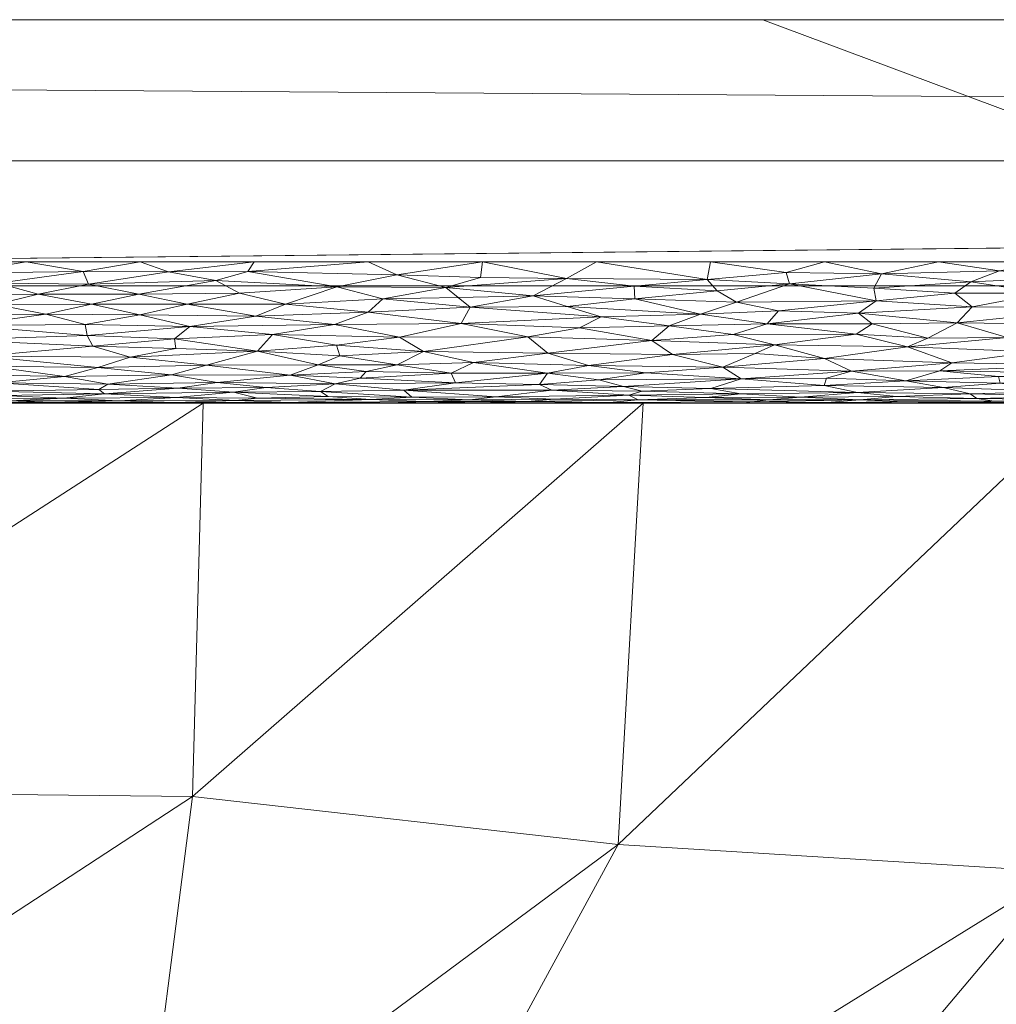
# Model space of a CAD drawing. Header units: millimetres. Extents: x -300 to 300, y 0 to 450.
# Tile 235 of 256: x 147 to 161, y 436 to 450. Entities that reach past the tile are written whole.
import ezdxf

# ---------------------------------------------------------------- set-up
doc = ezdxf.new("R2010")
doc.units = ezdxf.units.MM
doc.layers.add('A-GENM', color=13, linetype='Continuous')

# ---------------------------------------------------------------- blocks, each defined once
blk = doc.blocks.new('MODEL_CCAS0420-1080410R0 - MODEL_CCAS0420-1080410R0-453240-Preview')
at = {"layer": 'A-GENM', "lineweight": 9}
mesh = blk.add_polyface(dxfattribs=at)
corners = [(-296.159, -20, -110), (-295.657, -15.55, -110), (-294.177, -11.323, -110), (-291.793, -7.531, -110), (-288.625, -4.364, -110), (-284.831, -1.981, -110), (-280.602, -0.502, -110), (-276.147, 0, -110), (276.147, 0, -110), (280.596, -0.501, -110), (284.825, -1.978, -110), (288.619, -4.359, -110), (291.788, -7.525, -110), (294.174, -11.316, -110), (295.656, -15.545, -110), (296.159, -20, -110), (296.159, -426.171, -110), (295.658, -430.617, -110), (294.182, -434.842, -110), (291.802, -438.632, -110), (288.638, -441.797, -110), (284.848, -444.179, -110), (280.622, -445.657, -110), (276.171, -446.159, -110), (-276.171, -446.159, -110), (-280.617, -445.658, -110), (-284.842, -444.182, -110), (-288.632, -441.802, -110), (-291.797, -438.638, -110), (-294.179, -434.848, -110), (-295.657, -430.622, -110), (-296.159, -426.171, -110)]
mesh.append_faces([[corners[k] for k in face] for face in [(15, 12, 13, 14)]], dxfattribs={"vtx0": -1})
mesh.append_faces([[corners[k] for k in face] for face in [(16, 8, 15)]], dxfattribs={"vtx0": -1, "vtx1": -1})
mesh.append_faces([[corners[k] for k in face] for face in [(24, 31, 7, 8)]], dxfattribs={"vtx0": -1, "vtx1": -1, "vtx3": -1})
mesh.append_faces([[corners[k] for k in face] for face in [(31, 24, 25, 30), (18, 21, 22, 17), (17, 22, 23, 16)]], dxfattribs={"vtx0": -1, "vtx2": -1})
mesh.append_faces([[corners[k] for k in face] for face in [(0, 3, 4, 5), (0, 5, 6, 7)]], dxfattribs={"vtx0": -1, "vtx3": -1})
mesh.append_faces([[corners[k] for k in face] for face in [(28, 29, 27)]], dxfattribs={"vtx1": -1})
mesh.append_faces([[corners[k] for k in face] for face in [(25, 26, 30), (11, 12, 15, 10), (9, 10, 15, 8), (31, 0, 7)]], dxfattribs={"vtx1": -1, "vtx2": -1})
mesh.append_faces([[corners[k] for k in face] for face in [(23, 24, 8, 16)]], dxfattribs={"vtx1": -1, "vtx2": -1, "vtx3": -1})
mesh.append_faces([[corners[k] for k in face] for face in [(26, 27, 29, 30)]], dxfattribs={"vtx1": -1, "vtx3": -1})
mesh.append_faces([[corners[k] for k in face] for face in [(19, 20, 21, 18)]], dxfattribs={"vtx2": -1})
mesh.append_faces([[corners[k] for k in face] for face in [(0, 1, 2, 3)]], dxfattribs={"vtx3": -1})
mesh = blk.add_polyface(dxfattribs=at)
corners = [(-279.918, -2), (-292.651, -7.27), (-297.929, -20), (-297.929, -224.97), (-297.929, -429.94), (-292.661, -442.661), (-279.94, -447.929), (0, -447.929), (279.94, -447.929), (292.661, -442.661), (297.929, -429.94), (297.929, -224.97), (297.929, -20), (292.651, -7.27), (279.918, -2), (0, -2), (0, -3.5), (13.257, -3.5), (26.515, -3.5), (39.772, -3.5), (53.029, -3.5), (66.287, -3.5), (79.544, -3.5), (92.801, -3.5), (106.059, -3.5), (119.316, -3.5), (132.573, -3.5), (145.831, -3.5), (159.088, -3.5), (172.345, -3.5), (185.603, -3.5), (198.86, -3.5), (212.117, -3.5), (225.375, -3.5), (238.632, -3.5), (251.889, -3.5), (265.147, -3.5), (278.404, -3.5), (291.028, -7.487), (296.497, -19.511), (296.5, -32.769), (296.5, -46.026), (296.5, -59.283), (296.5, -72.541), (296.5, -85.798), (296.5, -99.055), (296.5, -112.313), (296.5, -125.57), (296.5, -138.827), (296.5, -152.085), (296.5, -165.342), (296.5, -178.599), (296.5, -191.857), (296.5, -205.114), (296.5, -218.371), (296.5, -231.629), (296.5, -244.886), (296.5, -258.143), (296.499, -271.401), (296.499, -284.658), (296.499, -297.915), (296.499, -311.173), (296.499, -324.43), (296.499, -337.687), (296.5, -350.945), (296.5, -364.202), (296.5, -377.459), (296.5, -390.717), (296.5, -403.974), (296.5, -417.231), (296.497, -430.489), (291.028, -442.513), (278.404, -446.5), (265.147, -446.5), (251.889, -446.5), (238.632, -446.5), (225.375, -446.5), (212.117, -446.5), (198.86, -446.5), (185.603, -446.5), (172.345, -446.5), (159.088, -446.5), (145.831, -446.5), (132.573, -446.5), (119.316, -446.5), (106.059, -446.5), (92.801, -446.5), (79.544, -446.5), (66.287, -446.5), (53.029, -446.5), (39.772, -446.5), (26.515, -446.5), (13.257, -446.5), (0, -446.5), (-12.926, -446.5), (-25.852, -446.5), (-38.777, -446.5), (-51.703, -446.5), (-64.629, -446.5), (-77.555, -446.5), (-90.48, -446.5), (-103.406, -446.5), (-116.332, -446.5), (-129.258, -446.5), (-142.183, -446.5), (-155.109, -446.5), (-168.035, -446.5), (-180.961, -446.5), (-193.887, -446.5), (-206.812, -446.5), (-219.738, -446.5), (-232.664, -446.5), (-245.59, -446.5), (-258.515, -446.5), (-271.441, -446.5), (-284.356, -445.968), (-294.544, -438.124), (-296.5, -425.35), (-296.5, -412.424), (-296.5, -399.498), (-296.5, -386.572), (-296.5, -373.646), (-296.5, -360.721), (-296.5, -347.795), (-296.499, -334.869), (-296.499, -321.943), (-296.499, -309.018), (-296.499, -296.092), (-296.499, -283.166), (-296.499, -270.24), (-296.5, -257.315), (-296.5, -244.389), (-296.5, -231.463), (-296.5, -218.537), (-296.5, -205.611), (-296.5, -192.686), (-296.5, -179.76), (-296.5, -166.834), (-296.5, -153.908), (-296.5, -140.983), (-296.5, -128.057), (-296.5, -115.131), (-296.5, -102.205), (-296.5, -89.28), (-296.5, -76.354), (-296.5, -63.428), (-296.5, -50.502), (-296.5, -37.576), (-296.5, -24.651), (-294.544, -11.876), (-284.356, -4.032), (-271.441, -3.5), (-258.515, -3.5), (-245.59, -3.5), (-232.664, -3.5), (-219.738, -3.5), (-206.812, -3.5), (-193.887, -3.5), (-180.961, -3.5), (-168.035, -3.5), (-155.109, -3.5), (-142.183, -3.5), (-129.258, -3.5), (-116.332, -3.5), (-103.406, -3.5), (-90.48, -3.5), (-77.555, -3.5), (-64.629, -3.5), (-51.703, -3.5), (-38.777, -3.5), (-25.852, -3.5), (-12.926, -3.5), (-294.538, -438.129), (-294.547, -438.108)]
mesh.append_faces([[corners[k] for k in face] for face in [(116, 172, 173)]])
mesh.append_faces([[corners[k] for k in face] for face in [(118, 4, 117), (6, 115, 5), (115, 6, 114), (7, 104, 6), (1, 150, 0), (151, 0, 150)]], dxfattribs={"vtx0": -1, "vtx1": -1})
mesh.append_faces([[corners[k] for k in face] for face in [(4, 124, 125), (7, 99, 100), (2, 148, 149), (149, 1, 2), (2, 141, 142), (0, 151, 152), (0, 160, 161, 15), (15, 165, 166), (15, 170, 171), (8, 81, 82, 7), (8, 72, 73), (11, 61, 62, 10), (12, 46, 47, 11), (38, 13, 14, 37), (13, 38, 39, 12)]], dxfattribs={"vtx0": -1, "vtx2": -1})
mesh.append_faces([[corners[k] for k in face] for face in [(4, 118, 119, 120), (4, 120, 121, 122), (3, 128, 129, 130), (3, 130, 131, 132), (3, 138, 139, 140), (0, 154, 155, 156), (0, 156, 157, 158), (15, 161, 162, 163), (15, 163, 164, 165), (8, 73, 74, 75), (7, 86, 87, 88), (7, 83, 84, 85), (10, 68, 69, 70), (11, 55, 56, 57), (14, 28, 29, 30), (14, 32, 33, 34), (15, 19, 20, 21), (12, 44, 45, 46), (11, 49, 50, 51), (11, 47, 48, 49), (12, 39, 40, 41)]], dxfattribs={"vtx0": -1, "vtx3": -1})
mesh.append_faces([[corners[k] for k in face] for face in [(123, 124, 4, 122), (127, 128, 3, 126), (113, 114, 6, 112), (111, 112, 6, 110), (109, 110, 6, 108), (107, 108, 6, 106), (96, 97, 7, 95), (105, 106, 6, 104), (103, 104, 7, 102), (101, 102, 7, 100), (98, 99, 7, 97), (94, 95, 7, 93), (135, 136, 3, 134), (137, 138, 3, 136), (133, 134, 3, 132), (145, 146, 2, 144), (147, 148, 2, 146), (143, 144, 2, 142), (149, 150, 1), (153, 154, 0, 152), (159, 160, 0, 158), (169, 170, 15, 168), (167, 168, 15, 166), (78, 79, 8, 77), (80, 81, 8, 79), (76, 77, 8, 75), (91, 92, 7, 90), (89, 90, 7, 88), (85, 86, 7), (82, 83, 7), (67, 68, 10, 66), (65, 66, 10, 64), (60, 61, 11, 59), (58, 59, 11, 57), (63, 64, 10, 62), (54, 55, 11, 53), (26, 27, 15, 25), (31, 32, 14, 30), (16, 17, 15, 171), (18, 19, 15, 17), (24, 25, 15, 23), (22, 23, 15, 21), (34, 35, 14), (52, 53, 11, 51), (36, 37, 14, 35), (42, 43, 12, 41), (43, 44, 12), (92, 93, 7)]], dxfattribs={"vtx1": -1, "vtx2": -1})
mesh.append_faces([[corners[k] for k in face] for face in [(3, 4, 125, 126), (2, 3, 140, 141), (71, 72, 8, 9), (70, 71, 9, 10), (27, 28, 14, 15)]], dxfattribs={"vtx1": -1, "vtx3": -1})
mesh.append_faces([[corners[k] for k in face] for face in [(4, 173, 117), (115, 172, 5)]], dxfattribs={"vtx2": -1})
mesh = blk.add_polyface(dxfattribs=at)
corners = [(-163.46, -432.283, -33.895), (-171.575, -438.364, -19.552), (-165.206, -436.336, -24.334), (-170.801, -427.7, -44.708), (-172.337, -433.539, -30.934), (-163.687, -427.534, -45.1), (-185.922, -427.635, -44.849), (-195.583, -433.214, -31.681), (-187.987, -433.443, -31.151), (-169.142, -422.057, -58.018), (-178.657, -427.751, -44.583), (-193.89, -427.758, -44.547), (-183.85, -422.051, -58.018), (-154.434, -422.057, -58.018), (-155.163, -427.17, -45.956), (-189.487, -439.037, -17.959), (-180.051, -433.341, -31.399), (-168.251, -440.74, -13.945), (-176.496, -422.055, -58.018), (-175.563, -437.551, -21.472), (-181.114, -438.456, -19.334), (-197.758, -438.907, -18.254), (-203.618, -438.219, -19.865), (-200.587, -427.163, -45.936), (-191.204, -422.047, -58.018), (-198.558, -422.039, -58.018), (-161.788, -422.058, -58.018), (-199.388, -444.5, -5.066), (-193.157, -444.5, -5.065), (-180.695, -444.5, -5.061), (-155.416, -438.247, -19.817), (-161.684, -437.864, -20.728), (-162.003, -444.5, -5.056), (-156.979, -432.284, -33.89), (-148.657, -433.236, -31.637), (-149.389, -438.93, -18.2), (-147.08, -422.057, -58.018), (-203.695, -432.281, -33.861), (-198.502, -431.801, -35.007), (-148.319, -427.769, -44.538), (-151.917, -431.814, -34.995), (-155.772, -444.5, -5.054), (-174.465, -444.5, -5.059), (-168.234, -444.5, -5.058), (-149.541, -444.5, -5.052), (-186.926, -444.5, -5.063)]
mesh.append_faces([[corners[k] for k in face] for face in [(13, 14, 36)]], dxfattribs={"vtx0": -1, "vtx1": -1})
mesh.append_faces([[corners[k] for k in face] for face in [(0, 1, 2), (3, 4, 5), (6, 7, 8), (9, 10, 3), (11, 6, 12), (13, 5, 14), (8, 15, 16), (2, 1, 17), (18, 6, 10), (0, 14, 5), (19, 4, 20), (7, 21, 8), (7, 22, 21), (23, 11, 24), (8, 10, 6), (7, 6, 11), (3, 16, 4), (21, 15, 8), (10, 8, 16), (26, 3, 5), (27, 15, 21), (16, 3, 10), (0, 4, 1), (4, 16, 20), (16, 15, 20), (15, 28, 20), (29, 19, 20), (30, 31, 32), (14, 0, 33), (34, 30, 35), (0, 5, 4), (37, 11, 23), (11, 37, 38), (14, 39, 36), (33, 2, 31), (30, 40, 31), (33, 39, 14), (39, 33, 40), (30, 41, 35), (33, 31, 40), (0, 2, 33), (31, 2, 17), (31, 17, 43), (42, 17, 1), (38, 7, 11), (7, 38, 22), (40, 34, 39), (34, 40, 30), (19, 1, 4), (1, 19, 29)]], dxfattribs={"vtx0": -1, "vtx1": -1, "vtx2": -1})
mesh.append_faces([[corners[k] for k in face] for face in [(23, 24, 25), (6, 18, 12), (3, 26, 9), (17, 42, 43), (15, 27, 28)]], dxfattribs={"vtx0": -1, "vtx2": -1})
mesh.append_faces([[corners[k] for k in face] for face in [(12, 24, 11), (9, 18, 10), (13, 26, 5), (32, 41, 30), (29, 42, 1), (41, 44, 35), (45, 29, 20, 28), (43, 32, 31)]], dxfattribs={"vtx1": -1, "vtx2": -1})
mesh = blk.add_polyface(dxfattribs=at)
corners = [(-140.996, -433.446, -31.133), (-141.052, -439.017, -17.983), (-133.072, -433.316, -31.431), (-125.25, -427.681, -44.724), (-125.018, -422.049, -58.018), (-133.09, -427.748, -44.575), (-148.319, -427.769, -44.538), (-140.397, -427.644, -44.827), (-139.726, -422.054, -58.018), (-148.657, -433.236, -31.637), (-125.315, -433.514, -30.954), (-118.179, -427.52, -45.097), (-127.535, -437.524, -21.489), (-132.863, -438.441, -19.332), (-149.389, -438.93, -18.2), (-132.372, -422.052, -58.018), (-147.08, -422.057, -58.018), (-117.664, -422.047, -58.018), (-149.541, -444.5, -5.052), (-116.764, -432.273, -33.875), (-123.369, -438.365, -19.498), (-143.31, -444.5, -5.045), (-130.849, -444.5, -5.029), (-119.407, -440.719, -13.936), (-124.618, -444.5, -5.021), (-118.387, -444.5, -5.013), (-137.079, -444.5, -5.037)]
mesh.append_faces([[corners[k] for k in face] for face in [(8, 7, 15), (22, 13, 26), (26, 13, 21)]], dxfattribs={"vtx0": -1, "vtx1": -1})
mesh.append_faces([[corners[k] for k in face] for face in [(0, 1, 2), (3, 4, 5), (6, 7, 8), (7, 9, 0), (3, 10, 11), (9, 7, 6), (12, 10, 13), (9, 14, 0), (5, 7, 0), (7, 5, 15), (3, 2, 10), (14, 1, 0), (5, 0, 2), (18, 1, 14), (2, 3, 5), (19, 10, 20), (10, 2, 13), (2, 1, 13), (1, 21, 13), (22, 12, 13), (24, 23, 20), (12, 20, 10), (20, 12, 22)]], dxfattribs={"vtx0": -1, "vtx1": -1, "vtx2": -1})
mesh.append_faces([[corners[k] for k in face] for face in [(3, 17, 4), (23, 24, 25), (1, 18, 21)]], dxfattribs={"vtx0": -1, "vtx2": -1})
mesh.append_faces([[corners[k] for k in face] for face in [(8, 16, 6), (4, 15, 5), (22, 24, 20)]], dxfattribs={"vtx1": -1, "vtx2": -1})
mesh = blk.add_polyface(dxfattribs=at)
corners = [(-18.693, -444.5, -4.995), (-24.923, -444.5, -4.994), (-24.186, -444.5, -2), (-18.14, -444.5, -2), (-12.462, -444.5, -4.997), (-12.093, -444.5, -2), (-162.003, -444.5, -5.056), (-163.258, -444.5, -2), (-157.211, -444.5, -2), (-155.772, -444.5, -5.054), (-31.154, -444.5, -4.992), (-37.385, -444.5, -4.99), (-36.28, -444.5, -2), (-30.233, -444.5, -2), (-96.746, -444.5, -2), (-90.699, -444.5, -2), (-93.464, -444.5, -4.99), (-99.695, -444.5, -4.99), (-84.652, -444.5, -2), (-78.606, -444.5, -2), (-81.002, -444.5, -4.989), (-87.233, -444.5, -4.989), (-6.047, -444.5, -2), (-6, -444.5, -4.998), (-118.387, -444.5, -5.013), (-124.618, -444.5, -5.021), (-120.932, -444.5, -2), (-137.079, -444.5, -5.037), (-139.072, -444.5, -2), (-133.025, -444.5, -2), (-130.849, -444.5, -5.029), (-49.847, -444.5, -4.987), (-56.078, -444.5, -4.988), (-54.419, -444.5, -2), (-48.373, -444.5, -2), (0, -444.5, -2), (0, -444.5, -3.5), (-102.792, -444.5, -2), (-105.925, -444.5, -4.998), (-108.839, -444.5, -2), (-43.616, -444.5, -4.989), (-42.326, -444.5, -2), (-126.978, -444.5, -2), (-114.885, -444.5, -2), (-112.156, -444.5, -5.006), (-145.118, -444.5, -2), (-143.31, -444.5, -5.045), (-149.541, -444.5, -5.052), (0, -444.5, -5), (-74.771, -444.5, -4.989), (-72.559, -444.5, -2), (-68.54, -444.5, -4.988), (-62.309, -444.5, -4.988), (-66.513, -444.5, -2), (-168.234, -444.5, -5.058), (-169.305, -444.5, -2), (-151.165, -444.5, -2), (-60.466, -444.5, -2), (-174.465, -444.5, -5.059)]
mesh.append_faces([[corners[k] for k in face] for face in [(53, 51, 50), (20, 19, 49), (46, 28, 27), (56, 9, 8)]], dxfattribs={"vtx0": -1, "vtx1": -1})
mesh.append_faces([[corners[k] for k in face] for face in [(23, 22, 36)]], dxfattribs={"vtx0": -1, "vtx1": -1, "vtx2": -1})
mesh.append_faces([[corners[k] for k in face] for face in [(6, 7, 8, 9), (27, 28, 29, 30), (37, 17, 38, 39), (30, 29, 42, 25), (24, 26, 43, 44), (49, 19, 50, 51), (54, 55, 7, 6), (39, 38, 44, 43)]], dxfattribs={"vtx0": -1, "vtx2": -1})
mesh.append_faces([[corners[k] for k in face] for face in [(24, 25, 26), (52, 51, 53), (53, 57, 52), (37, 14, 17), (42, 26, 25), (54, 58, 55)]], dxfattribs={"vtx1": -1, "vtx2": -1})
mesh.append_faces([[corners[k] for k in face] for face in [(0, 1, 2, 3), (4, 0, 3, 5), (10, 11, 12, 13), (14, 15, 16, 17), (18, 19, 20, 21), (5, 22, 23, 4), (1, 10, 13, 2), (31, 32, 33, 34), (11, 40, 41, 12), (45, 28, 46, 47), (15, 18, 21, 16), (47, 9, 56, 45), (40, 31, 34, 41), (32, 52, 57, 33)]], dxfattribs={"vtx1": -1, "vtx3": -1})
mesh.append_faces([[corners[k] for k in face] for face in [(22, 35, 36), (36, 48, 23)]], dxfattribs={"vtx2": -1})
mesh = blk.add_polyface(dxfattribs=at)
corners = [(-162.242, -445.843, -0.118), (-160.429, -445.864, -0.11), (-160.219, -445.636, -0.203), (-161.879, -446.28, -0.014), (-160.413, -446.217, -0.023), (-161.458, -446.056, -0.055), (-160.145, -445.07, -0.601), (-161.32, -445.226, -0.46), (-159.515, -445.294, -0.407), (-162.123, -445.611, -0.215), (-161.942, -445.347, -0.37), (-160.926, -445.43, -0.315), (-160.023, -444.719, -1.09), (-158.805, -444.651, -1.238), (-160.405, -444.629, -1.292), (-160.743, -444.527, -1.673), (-161.746, -444.511, -1.788), (-161.927, -444.543, -1.589), (-158.822, -445.772, -0.145), (-160.547, -444.507, -1.827), (-160.235, -444.5, -2), (-161.746, -444.5, -2), (-161.843, -444.596, -1.388), (-160.497, -444.563, -1.503), (-162.046, -445.043, -0.629), (-161.644, -444.661, -1.214), (-159.971, -444.954, -0.731), (-160.185, -446.057, -0.054), (-160.816, -446.371, -0.005), (-159.071, -445.948, -0.084), (-160.83, -444.78, -0.979), (-159.492, -444.816, -0.92), (-159.359, -444.59, -1.405), (-160.803, -444.874, -0.836), (-161.974, -444.751, -1.03), (-158.842, -444.544, -1.58), (-159.479, -444.516, -1.748), (-159.148, -446.33, -0.008), (-159.036, -446.127, -0.039), (-161.572, -446.5), (-159.956, -446.5), (-161.967, -444.924, -0.769), (-162.466, -444.832, -0.896), (-159.805, -445.419, -0.322)]
mesh.append_faces([[corners[k] for k in face] for face in [(0, 1, 2), (3, 4, 5), (6, 7, 8), (9, 0, 2), (7, 10, 11), (12, 13, 14), (15, 16, 17), (18, 2, 1), (19, 16, 15), (17, 22, 23), (24, 7, 6), (14, 25, 12), (24, 6, 26), (11, 8, 7), (9, 2, 11), (0, 5, 1), (27, 5, 4), (3, 28, 4), (1, 27, 29), (30, 31, 12), (14, 32, 23), (22, 14, 23), (14, 22, 25), (23, 15, 17), (26, 31, 33), (25, 34, 30), (35, 15, 23), (19, 15, 36), (36, 20, 19), (19, 21, 16), (4, 28, 37), (4, 38, 27), (3, 39, 28), (37, 28, 40), (1, 5, 27), (26, 33, 41), (26, 41, 24), (33, 30, 42), (8, 11, 43), (2, 43, 11), (31, 30, 33), (25, 30, 12)]], dxfattribs={"vtx0": -1, "vtx1": -1, "vtx2": -1})
mesh.append_faces([[corners[k] for k in face] for face in [(19, 20, 21)]], dxfattribs={"vtx0": -1, "vtx2": -1})
mesh.append_faces([[corners[k] for k in face] for face in [(39, 40, 28)]], dxfattribs={"vtx1": -1, "vtx2": -1})
mesh = blk.add_polyface(dxfattribs=at)
corners = [(-158.723, -444.5, -2), (-160.235, -444.5, -2), (-159.479, -444.516, -1.748), (-158.336, -444.748, -1.035), (-159.492, -444.816, -0.92), (-158.37, -444.853, -0.866), (-157.63, -445.326, -0.384), (-158.341, -445.132, -0.541), (-159.515, -445.294, -0.407), (-158.805, -444.651, -1.238), (-160.023, -444.719, -1.09), (-159.014, -445.622, -0.21), (-159.805, -445.419, -0.322), (-160.219, -445.636, -0.203), (-158.822, -445.772, -0.145), (-157.688, -445.803, -0.133), (-157.526, -445.621, -0.21), (-159.071, -445.948, -0.084), (-157.092, -445.929, -0.089), (-159.148, -446.33, -0.008), (-157.846, -446.186, -0.028), (-159.036, -446.127, -0.039), (-158.722, -444.951, -0.734), (-159.971, -444.954, -0.731), (-160.145, -445.07, -0.601), (-158.789, -445.477, -0.287), (-158.842, -444.544, -1.58), (-157.307, -444.517, -1.742), (-158.377, -444.506, -1.842), (-157.998, -444.583, -1.428), (-159.359, -444.59, -1.405), (-157.211, -444.5, -2), (-160.497, -444.563, -1.503), (-156.899, -445.007, -0.669), (-157.797, -446.347, -0.007), (-156.732, -444.704, -1.12), (-158.341, -446.5), (-159.956, -446.5), (-160.413, -446.217, -0.023), (-160.405, -444.629, -1.292), (-157.553, -444.544, -1.582), (-160.743, -444.527, -1.673), (-157.153, -444.631, -1.287), (-160.185, -446.057, -0.054), (-160.429, -445.864, -0.11), (-157.161, -444.842, -0.881)]
mesh.append_faces([[corners[k] for k in face] for face in [(36, 19, 37)]], dxfattribs={"vtx0": -1, "vtx1": -1})
mesh.append_faces([[corners[k] for k in face] for face in [(3, 4, 5), (6, 7, 8), (9, 10, 3), (11, 12, 13), (14, 15, 16), (17, 18, 15), (19, 20, 21), (22, 23, 24), (25, 6, 8), (26, 27, 28), (2, 28, 0), (9, 29, 30), (32, 30, 26), (7, 33, 22), (24, 7, 22), (7, 24, 8), (3, 10, 4), (16, 25, 11), (19, 34, 20), (12, 25, 8), (14, 11, 13), (35, 9, 3), (5, 4, 22), (34, 19, 36), (38, 19, 21), (17, 20, 18), (9, 30, 39), (26, 30, 29), (26, 29, 40), (26, 2, 41), (9, 42, 29), (17, 43, 21), (17, 21, 20), (44, 17, 14), (17, 15, 14), (26, 28, 2), (4, 23, 22), (16, 11, 14), (12, 11, 25), (22, 45, 5), (3, 5, 45)]], dxfattribs={"vtx0": -1, "vtx1": -1, "vtx2": -1})
mesh.append_faces([[corners[k] for k in face] for face in [(0, 1, 2), (31, 0, 28)]], dxfattribs={"vtx1": -1, "vtx2": -1})
mesh = blk.add_polyface(dxfattribs=at)
corners = [(-157.356, -445.2, -0.482), (-158.341, -445.132, -0.541), (-157.63, -445.326, -0.384), (-155.7, -444.546, -1.574), (-155.293, -444.509, -1.809), (-157.307, -444.517, -1.742), (-156.188, -445.186, -0.493), (-154.996, -445.033, -0.64), (-156.899, -445.007, -0.669), (-155.652, -445.973, -0.076), (-157.092, -445.929, -0.089), (-156.821, -446.089, -0.047), (-158.842, -444.544, -1.58), (-157.553, -444.544, -1.582), (-155.809, -444.928, -0.763), (-157.161, -444.842, -0.881), (-157.846, -446.186, -0.028), (-157.211, -444.5, -2), (-155.7, -444.5, -2), (-157.153, -444.631, -1.287), (-155.567, -444.61, -1.346), (-156.659, -444.576, -1.452), (-155.492, -444.735, -1.059), (-155.758, -444.667, -1.201), (-156.732, -444.704, -1.12), (-158.336, -444.748, -1.035), (-158.722, -444.951, -0.734), (-155.893, -445.386, -0.344), (-158.789, -445.477, -0.287), (-157.526, -445.621, -0.21), (-157.046, -445.468, -0.292), (-156.676, -446.25, -0.018), (-157.797, -446.347, -0.007), (-156.725, -446.5), (-156.584, -445.758, -0.15), (-157.688, -445.803, -0.133), (-156.138, -445.591, -0.225), (-158.805, -444.651, -1.238), (-155.109, -446.5), (-158.341, -446.5), (-155.646, -446.154, -0.034), (-157.998, -444.583, -1.428), (-155.144, -444.827, -0.904), (-158.377, -444.506, -1.842)]
mesh.append_faces([[corners[k] for k in face] for face in [(17, 4, 18)]], dxfattribs={"vtx0": -1, "vtx1": -1})
mesh.append_faces([[corners[k] for k in face] for face in [(0, 1, 2), (3, 4, 5), (6, 7, 8), (9, 10, 11), (12, 13, 5), (8, 14, 15), (10, 16, 11), (4, 17, 5), (19, 20, 21), (21, 3, 13), (22, 23, 24), (25, 15, 24), (15, 26, 8), (1, 0, 8), (27, 6, 2), (28, 29, 30), (31, 32, 33), (34, 35, 10), (2, 30, 27), (36, 29, 34), (24, 19, 37), (32, 31, 16), (11, 16, 31), (31, 40, 11), (9, 11, 40), (21, 13, 41), (3, 5, 13), (19, 21, 41), (20, 3, 21), (19, 24, 23), (15, 14, 42), (15, 22, 24), (19, 23, 20), (9, 34, 10), (30, 36, 27), (29, 35, 34), (17, 43, 5), (2, 6, 0), (8, 0, 6), (28, 30, 2), (36, 30, 29)]], dxfattribs={"vtx0": -1, "vtx1": -1, "vtx2": -1})
mesh.append_faces([[corners[k] for k in face] for face in [(32, 39, 33)]], dxfattribs={"vtx0": -1, "vtx2": -1})
mesh.append_faces([[corners[k] for k in face] for face in [(33, 38, 31)]], dxfattribs={"vtx1": -1, "vtx2": -1})
mesh = blk.add_polyface(dxfattribs=at)
corners = [(-154.996, -445.033, -0.64), (-154.414, -444.921, -0.772), (-155.809, -444.928, -0.763), (-153.366, -445.072, -0.6), (-155.492, -444.735, -1.059), (-154.304, -444.76, -1.014), (-154.476, -444.682, -1.167), (-155.567, -444.61, -1.346), (-153.687, -444.588, -1.413), (-156.138, -445.591, -0.225), (-154.87, -445.564, -0.239), (-155.893, -445.386, -0.344), (-153.192, -445.626, -0.208), (-155.177, -445.719, -0.166), (-153.319, -445.856, -0.113), (-154.422, -445.204, -0.478), (-155.144, -444.827, -0.904), (-157.161, -444.842, -0.881), (-156.188, -445.186, -0.493), (-153.112, -444.785, -0.971), (-154.51, -444.556, -1.531), (-154.136, -445.437, -0.311), (-155.293, -444.509, -1.809), (-153.432, -444.505, -1.858), (-154.188, -444.5, -2), (-154.133, -444.523, -1.697), (-155.7, -444.546, -1.574), (-153.311, -444.547, -1.57), (-154.693, -445.867, -0.109), (-156.584, -445.758, -0.15), (-152.977, -446.135, -0.037), (-154.213, -446.017, -0.064), (-154.684, -446.261, -0.016), (-155.652, -445.973, -0.076), (-155.646, -446.154, -0.034), (-156.676, -446.25, -0.018), (-155.109, -446.5), (-153.494, -446.5), (-156.899, -445.007, -0.669), (-155.758, -444.667, -1.201), (-155.7, -444.5, -2), (-153.469, -446.277, -0.014)]
mesh.append_faces([[corners[k] for k in face] for face in [(37, 32, 36)]], dxfattribs={"vtx0": -1, "vtx1": -1})
mesh.append_faces([[corners[k] for k in face] for face in [(0, 1, 2), (1, 0, 3), (4, 5, 6), (7, 6, 8), (9, 10, 11), (12, 13, 14), (15, 3, 0), (16, 4, 17), (18, 15, 0), (19, 5, 1), (8, 20, 7), (5, 4, 16), (15, 11, 21), (22, 23, 24), (23, 22, 25), (22, 26, 25), (27, 20, 8), (20, 25, 26), (25, 20, 27), (20, 26, 7), (15, 18, 11), (28, 13, 29), (12, 21, 10), (30, 31, 32), (31, 33, 34), (35, 36, 32), (34, 35, 32), (28, 33, 31), (33, 28, 29), (31, 34, 32), (31, 14, 28), (14, 13, 28), (2, 1, 16), (0, 2, 38), (39, 6, 7), (1, 5, 16), (6, 39, 4), (9, 29, 13), (10, 9, 13), (12, 10, 13), (11, 10, 21), (37, 41, 32)]], dxfattribs={"vtx0": -1, "vtx1": -1, "vtx2": -1})
mesh.append_faces([[corners[k] for k in face] for face in [(22, 24, 40)]], dxfattribs={"vtx0": -1, "vtx2": -1})
mesh = blk.add_polyface(dxfattribs=at)
corners = [(-151.877, -445.785, -0.139), (-151.399, -445.611, -0.215), (-153.192, -445.626, -0.208), (-152.172, -444.505, -1.858), (-151.165, -444.5, -2), (-152.677, -444.5, -2), (-153.432, -444.505, -1.858), (-154.133, -444.523, -1.697), (-152.677, -444.521, -1.713), (-152.38, -444.684, -1.161), (-151.201, -444.662, -1.212), (-152.494, -444.583, -1.43), (-153.311, -444.547, -1.57), (-151.911, -444.548, -1.564), (-153.687, -444.588, -1.413), (-152.318, -445.433, -0.314), (-154.136, -445.437, -0.311), (-151.434, -446.146, -0.035), (-152.083, -445.974, -0.076), (-152.977, -446.135, -0.037), (-154.476, -444.682, -1.167), (-154.304, -444.76, -1.014), (-151.85, -444.946, -0.74), (-151.763, -444.853, -0.866), (-153.052, -444.921, -0.773), (-151.408, -444.773, -0.991), (-153.112, -444.785, -0.971), (-153.319, -445.856, -0.113), (-154.213, -446.017, -0.064), (-153.153, -445.992, -0.071), (-154.188, -444.5, -2), (-150.761, -444.509, -1.807), (-151.311, -444.591, -1.403), (-154.422, -445.204, -0.478), (-152.662, -445.228, -0.458), (-153.494, -446.5), (-152.281, -446.313, -0.01), (-153.469, -446.277, -0.014), (-153.366, -445.072, -0.6), (-151.474, -445.17, -0.507), (-152.287, -445.042, -0.631), (-154.414, -444.921, -0.772), (-151.878, -446.5), (-151.427, -445.317, -0.391), (-154.684, -446.261, -0.016)]
mesh.append_faces([[corners[k] for k in face] for face in [(0, 1, 2), (6, 7, 8), (8, 3, 6), (9, 10, 11), (8, 12, 13), (8, 7, 12), (12, 14, 11), (2, 15, 16), (17, 18, 19), (9, 20, 21), (22, 23, 24), (25, 9, 26), (20, 9, 14), (27, 28, 29), (8, 31, 3), (13, 11, 32), (12, 11, 13), (9, 11, 14), (33, 16, 34), (35, 36, 37), (38, 33, 34), (34, 39, 40), (38, 24, 41), (27, 18, 0), (18, 29, 19), (2, 27, 0), (36, 17, 19), (37, 36, 19), (34, 16, 15), (2, 1, 15), (40, 24, 38), (24, 40, 22), (34, 40, 38), (25, 26, 23), (24, 23, 26), (26, 41, 24), (43, 34, 15), (21, 26, 9), (19, 29, 28), (18, 27, 29), (19, 44, 37)]], dxfattribs={"vtx0": -1, "vtx1": -1, "vtx2": -1})
mesh.append_faces([[corners[k] for k in face] for face in [(6, 5, 30)]], dxfattribs={"vtx0": -1, "vtx2": -1})
mesh.append_faces([[corners[k] for k in face] for face in [(3, 4, 5, 6)]], dxfattribs={"vtx0": -1, "vtx2": -1, "vtx3": -1})
mesh.append_faces([[corners[k] for k in face] for face in [(35, 42, 36)]], dxfattribs={"vtx1": -1, "vtx2": -1})
mesh = blk.add_polyface(dxfattribs=at)
corners = [(-151.201, -444.662, -1.212), (-151.408, -444.773, -0.991), (-150.431, -444.719, -1.09), (-150.707, -445.899, -0.099), (-152.083, -445.974, -0.076), (-151.434, -446.146, -0.035), (-150.053, -446.056, -0.055), (-150.003, -444.535, -1.626), (-149.147, -444.508, -1.821), (-150.761, -444.509, -1.807), (-149.585, -445.036, -0.637), (-150.771, -444.894, -0.808), (-151.166, -445.041, -0.631), (-149.653, -444.5, -2), (-151.165, -444.5, -2), (-152.38, -444.684, -1.161), (-151.474, -445.17, -0.507), (-151.427, -445.317, -0.391), (-150.311, -445.234, -0.454), (-151.85, -444.946, -0.74), (-150.523, -445.468, -0.293), (-149.092, -444.9, -0.799), (-149.736, -444.79, -0.962), (-151.763, -444.853, -0.866), (-149.133, -445.41, -0.328), (-152.287, -445.042, -0.631), (-151.911, -444.548, -1.564), (-152.677, -444.521, -1.713), (-152.172, -444.505, -1.858), (-150.31, -444.568, -1.482), (-151.311, -444.591, -1.403), (-149.315, -445.9, -0.099), (-150.285, -445.731, -0.161), (-149.349, -445.585, -0.228), (-151.399, -445.611, -0.215), (-152.281, -446.313, -0.01), (-150.172, -446.362, -0.006), (-149.721, -446.233, -0.02), (-151.877, -445.785, -0.139), (-150.262, -446.5), (-151.878, -446.5), (-152.318, -445.433, -0.314), (-149.968, -444.652, -1.236), (-152.494, -444.583, -1.43), (-152.662, -445.228, -0.458)]
mesh.append_faces([[corners[k] for k in face] for face in [(39, 36, 40)]], dxfattribs={"vtx0": -1, "vtx1": -1})
mesh.append_faces([[corners[k] for k in face] for face in [(0, 1, 2), (3, 4, 5), (5, 6, 3), (7, 8, 9), (10, 11, 12), (0, 15, 1), (16, 17, 18), (12, 11, 19), (17, 20, 18), (11, 21, 22), (22, 1, 11), (11, 23, 19), (18, 10, 12), (18, 12, 16), (18, 20, 24), (12, 19, 25), (26, 9, 27), (14, 28, 9), (29, 26, 30), (9, 26, 7), (3, 6, 31), (32, 33, 34), (34, 33, 20), (35, 36, 5), (31, 32, 3), (5, 37, 6), (32, 38, 3), (3, 38, 4), (38, 32, 34), (20, 41, 34), (5, 36, 37), (40, 36, 35), (2, 42, 0), (1, 22, 2), (42, 30, 0), (43, 0, 30), (26, 29, 7), (42, 29, 30), (23, 11, 1), (25, 16, 12), (44, 17, 16), (20, 17, 41)]], dxfattribs={"vtx0": -1, "vtx1": -1, "vtx2": -1})
mesh.append_faces([[corners[k] for k in face] for face in [(9, 13, 14)]], dxfattribs={"vtx0": -1, "vtx2": -1})
mesh = blk.add_polyface(dxfattribs=at)
corners = [(-149.158, -444.576, -1.451), (-148.142, -444.629, -1.292), (-147.566, -444.568, -1.483), (-148.352, -444.53, -1.653), (-150.003, -444.535, -1.626), (-147.386, -444.506, -1.838), (-149.147, -444.508, -1.821), (-149.092, -444.9, -0.799), (-148.189, -444.766, -1.003), (-149.736, -444.79, -0.962), (-149.315, -445.9, -0.099), (-148.644, -445.75, -0.153), (-150.285, -445.731, -0.161), (-149.968, -444.652, -1.236), (-150.31, -444.568, -1.482), (-149.585, -445.036, -0.637), (-148.047, -445.001, -0.675), (-149.653, -444.5, -2), (-150.761, -444.509, -1.807), (-148.061, -444.692, -1.146), (-149.182, -444.711, -1.106), (-147.897, -445.454, -0.301), (-147.979, -445.305, -0.4), (-149.133, -445.41, -0.328), (-149.349, -445.585, -0.228), (-150.523, -445.468, -0.293), (-147.958, -445.899, -0.099), (-148.506, -445.147, -0.528), (-150.311, -445.234, -0.454), (-149.152, -445.272, -0.424), (-149.721, -446.233, -0.02), (-147.917, -446.185, -0.028), (-148.63, -446.043, -0.058), (-150.262, -446.5), (-149.049, -446.359, -0.006), (-150.172, -446.362, -0.006), (-147.576, -444.877, -0.831), (-150.771, -444.894, -0.808), (-150.431, -444.719, -1.09), (-148.142, -444.5, -2), (-147.867, -445.61, -0.216), (-150.053, -446.056, -0.055), (-147.838, -446.36, -0.006), (-148.646, -446.5)]
mesh.append_faces([[corners[k] for k in face] for face in [(0, 1, 2), (3, 4, 0), (5, 6, 3), (7, 8, 9), (10, 11, 12), (13, 0, 14), (7, 15, 16), (17, 18, 6), (19, 1, 20), (2, 3, 0), (14, 0, 4), (13, 1, 0), (8, 20, 9), (4, 3, 6), (21, 22, 23), (24, 23, 25), (11, 10, 26), (27, 28, 29), (30, 31, 32), (33, 34, 35), (36, 8, 7), (20, 1, 13), (7, 37, 15), (27, 16, 15), (38, 9, 20), (28, 27, 15), (26, 10, 32), (12, 11, 24), (24, 11, 40), (21, 23, 24), (30, 32, 41), (10, 41, 32), (42, 34, 43), (21, 24, 40), (29, 23, 22), (34, 31, 30), (31, 34, 42), (34, 30, 35), (20, 8, 19), (38, 20, 13), (27, 29, 22), (28, 23, 29)]], dxfattribs={"vtx0": -1, "vtx1": -1, "vtx2": -1})
mesh.append_faces([[corners[k] for k in face] for face in [(6, 39, 17)]], dxfattribs={"vtx0": -1, "vtx2": -1})
mesh.append_faces([[corners[k] for k in face] for face in [(33, 43, 34)]], dxfattribs={"vtx1": -1, "vtx2": -1})
mesh = blk.add_polyface(dxfattribs=at)
corners = [(-147.897, -445.454, -0.301), (-146.164, -445.599, -0.221), (-146.01, -445.395, -0.338), (-146.68, -444.605, -1.36), (-148.142, -444.629, -1.292), (-146.519, -444.669, -1.195), (-147.917, -446.185, -0.028), (-146.633, -446.195, -0.026), (-147.204, -446.043, -0.058), (-148.644, -445.75, -0.153), (-147.958, -445.899, -0.099), (-147.312, -445.756, -0.151), (-146.409, -445.163, -0.513), (-148.047, -445.001, -0.675), (-148.506, -445.147, -0.528), (-146.513, -445.023, -0.651), (-147.576, -444.877, -0.831), (-149.092, -444.9, -0.799), (-148.142, -444.5, -2), (-147.386, -444.506, -1.838), (-146.63, -444.5, -2), (-149.147, -444.508, -1.821), (-145.874, -444.506, -1.84), (-146.801, -444.529, -1.662), (-147.566, -444.568, -1.483), (-145.971, -444.563, -1.5), (-148.352, -444.53, -1.653), (-147.979, -445.305, -0.4), (-147.867, -445.61, -0.216), (-148.63, -446.043, -0.058), (-146.055, -446.34, -0.007), (-147.838, -446.36, -0.006), (-146.117, -444.902, -0.797), (-146.636, -444.788, -0.966), (-145.119, -445.006, -0.669), (-148.189, -444.766, -1.003), (-148.061, -444.692, -1.146), (-145.922, -446.033, -0.06), (-146.6, -445.893, -0.101), (-147.031, -446.5), (-148.646, -446.5), (-145.415, -446.5), (-146.085, -445.752, -0.152), (-145.13, -444.612, -1.339)]
mesh.append_faces([[corners[k] for k in face] for face in [(18, 19, 20), (39, 31, 40)]], dxfattribs={"vtx0": -1, "vtx1": -1})
mesh.append_faces([[corners[k] for k in face] for face in [(0, 1, 2), (3, 4, 5), (6, 7, 8), (9, 10, 11), (12, 13, 14), (13, 15, 16), (13, 16, 17), (19, 18, 21), (20, 19, 22), (22, 19, 23), (24, 25, 23), (25, 24, 3), (26, 24, 23), (19, 26, 23), (12, 27, 2), (1, 28, 11), (29, 8, 10), (8, 29, 6), (30, 7, 31), (16, 32, 33), (34, 15, 12), (35, 16, 33), (36, 33, 5), (12, 14, 27), (16, 15, 32), (13, 12, 15), (37, 38, 8), (37, 8, 7), (31, 7, 6), (10, 8, 38), (11, 10, 38), (11, 42, 1), (9, 11, 28), (42, 11, 38), (1, 0, 28), (2, 27, 0), (30, 31, 39), (4, 3, 24), (43, 3, 5), (33, 36, 35), (5, 4, 36)]], dxfattribs={"vtx0": -1, "vtx1": -1, "vtx2": -1})
mesh.append_faces([[corners[k] for k in face] for face in [(39, 41, 30)]], dxfattribs={"vtx1": -1, "vtx2": -1})
mesh = blk.add_polyface(dxfattribs=at)
corners = [(-279.94, -449.928, -2.07), (-278.055, -448.043, -56.035), (-276.171, -446.159, -110), (276.171, -446.159, -110), (278.055, -448.043, -56.035), (279.94, -449.928, -2.07), (0, -449.928, -2.07)]
mesh.append_faces([[corners[k] for k in face] for face in [(6, 1, 2, 3)]], dxfattribs={"vtx0": -1, "vtx3": -1})
mesh.append_faces([[corners[k] for k in face] for face in [(3, 4, 6)]], dxfattribs={"vtx1": -1, "vtx2": -1})
mesh.append_faces([[corners[k] for k in face] for face in [(4, 5, 6), (6, 0, 1)]], dxfattribs={"vtx2": -1})
mesh = blk.add_polyface(dxfattribs=at)
corners = [(-279.94, -449.928, -2.07), (0, -449.928, -2.07), (279.94, -449.928, -2.07), (279.94, -449.368, -0.611), (279.94, -447.929), (0, -447.929), (-279.94, -447.929), (-279.94, -449.368, -0.611), (146.089, -449.928, -2.07), (139.97, -447.929), (209.955, -447.929), (246.477, -447.929), (73.044, -449.928, -2.07), (213.014, -449.928, -2.07), (69.985, -447.929), (246.477, -449.928, -2.07), (-146.089, -447.929), (-139.97, -449.928, -2.07), (-209.955, -449.928, -2.07), (-246.477, -449.928, -2.07), (-73.044, -447.929), (-213.014, -447.929), (-69.985, -449.928, -2.07), (-246.477, -447.929), (36.522, -449.928, -2.07), (34.992, -447.929), (52.489, -447.929), (-34.992, -449.928, -2.07), (-36.522, -447.929), (-18.261, -447.929), (263.208, -447.929), (109.567, -449.928, -2.07), (104.977, -447.929), (122.474, -447.929), (-263.208, -449.928, -2.07), (-104.977, -449.928, -2.07), (-109.566, -447.929), (-91.305, -447.929), (174.962, -447.929), (179.551, -449.928, -2.07), (162.82, -449.928, -2.07), (-179.551, -447.929), (-174.962, -449.928, -2.07), (-192.459, -449.928, -2.07), (127.828, -449.928, -2.07), (18.261, -449.928, -2.07), (17.496, -447.929), (229.746, -449.928, -2.07), (228.216, -447.929), (-229.746, -447.929), (-228.216, -449.928, -2.07), (-54.783, -447.929), (-52.489, -449.928, -2.07), (87.481, -447.929), (91.305, -449.928, -2.07), (-127.828, -447.929), (-122.474, -449.928, -2.07), (196.283, -449.928, -2.07), (192.459, -447.929), (-157.466, -449.928, -2.07), (-162.82, -447.929), (54.783, -449.928, -2.07), (-17.496, -449.928, -2.07), (263.208, -449.928, -2.07), (-263.208, -447.929), (-87.481, -449.928, -2.07), (157.466, -447.929), (-196.283, -447.929)]
mesh.append_faces([[corners[k] for k in face] for face in [(44, 33, 31), (45, 46, 1), (49, 50, 21), (51, 52, 28), (53, 54, 32), (55, 56, 36), (57, 58, 39), (59, 60, 42)]], dxfattribs={"vtx0": -1, "vtx1": -1})
mesh.append_faces([[corners[k] for k in face] for face in [(34, 64, 7), (30, 63, 3)]], dxfattribs={"vtx0": -1, "vtx1": -1, "vtx2": -1})
mesh.append_faces([[corners[k] for k in face] for face in [(5, 62, 1, 46), (42, 60, 41, 43), (19, 23, 64, 34), (32, 54, 31, 33), (18, 67, 21, 50), (28, 52, 27, 29), (39, 58, 38, 40), (36, 56, 35, 37), (62, 5, 29, 27), (67, 18, 43, 41), (37, 35, 65), (40, 38, 66)]], dxfattribs={"vtx0": -1, "vtx2": -1})
mesh.append_faces([[corners[k] for k in face] for face in [(2, 3, 63)]], dxfattribs={"vtx1": -1})
mesh.append_faces([[corners[k] for k in face] for face in [(25, 46, 45, 24), (9, 33, 44, 8), (48, 10, 13, 47), (11, 48, 47, 15), (66, 9, 8, 40), (19, 50, 49, 23), (20, 37, 65, 22), (26, 25, 24, 61), (14, 26, 61, 12), (22, 52, 51, 20), (30, 11, 15, 63), (12, 54, 53, 14), (17, 56, 55, 16), (10, 58, 57, 13), (16, 60, 59, 17)]], dxfattribs={"vtx1": -1, "vtx3": -1})
mesh.append_faces([[corners[k] for k in face] for face in [(3, 4, 30), (64, 6, 7), (7, 0, 34)]], dxfattribs={"vtx2": -1})

msp = doc.modelspace()

# ---------------------------------------------------------------- block references
at = {"layer": 'A-GENM', "lineweight": 9, "rotation": 180}
msp.add_blockref('MODEL_CCAS0420-1080410R0 - MODEL_CCAS0420-1080410R0-453240-Preview', (0, 0, 850), dxfattribs=at)

doc.saveas('drawing.dxf')
